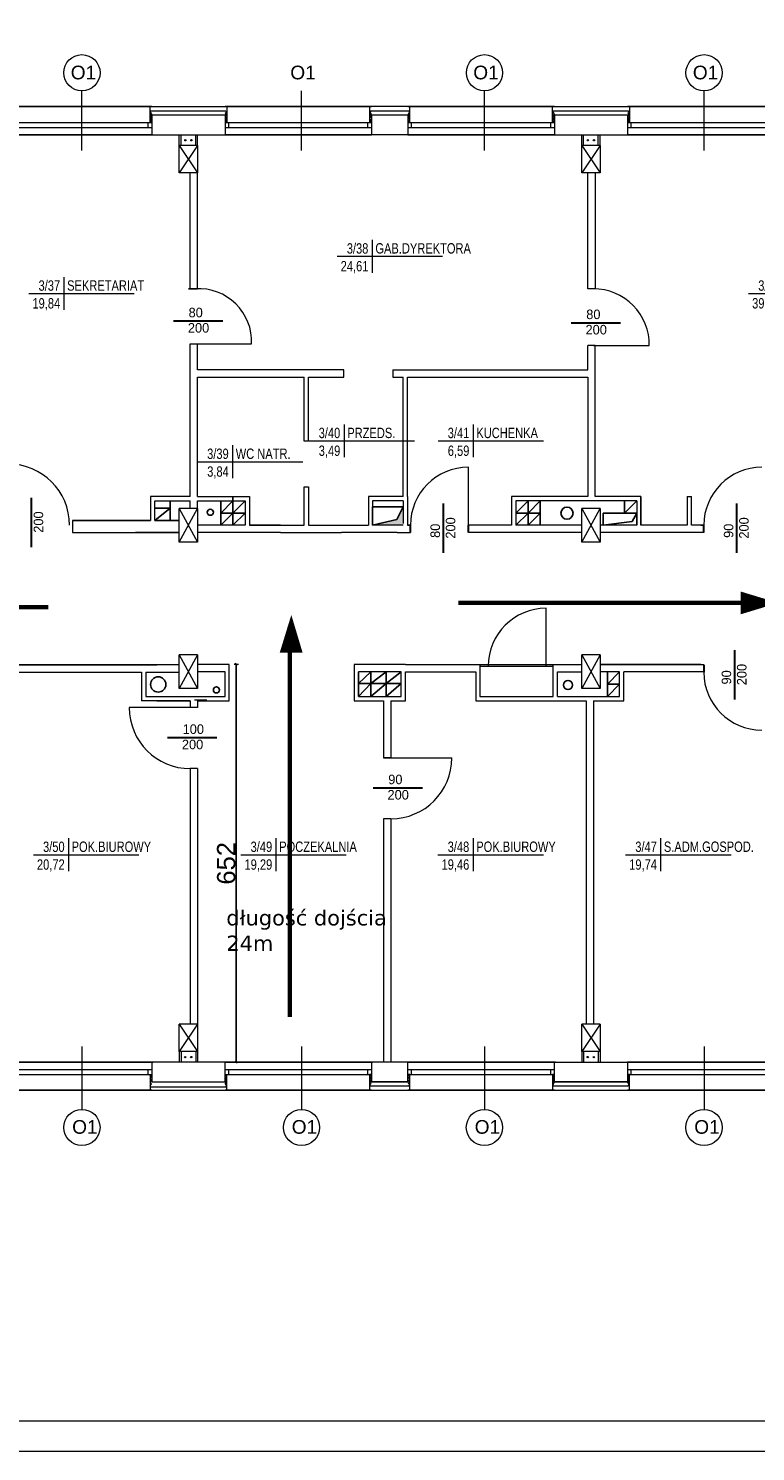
# Model space of a CAD drawing. Header units: millimetres. Extents: x 126553 to 403692, y -95821 to 38049.
# Tile 140 of 256: x 223169 to 224361, y -2359 to -27. Entities that reach past the tile are written whole.
import ezdxf
from ezdxf.enums import TextEntityAlignment as Align

# ---------------------------------------------------------------- set-up
doc = ezdxf.new("R2010")
doc.units = ezdxf.units.MM
for name, color, linetype, lineweight in [('docieplenie', 6, 'Continuous', 18), ('docieplenie zew.', 6, 'Continuous', 18), ('ewakaucja', 3, 'Continuous', 50), ('OKNA', 7, 'Continuous', 13), ('opisy', 7, 'Continuous', 18), ('ramki', 250, 'Continuous', 13), ('TEREN', 1, 'Continuous', 40), ('WYMIAR', 7, 'Continuous', 18), ('ŚCIANY CIENKIE', 7, 'Continuous', 18), ('ŚCIANY GRUBE', 7, 'Continuous', 20)]:
    doc.layers.add(name, color=color, linetype=linetype, lineweight=lineweight)
doc.layers.add('KOMINY', color=94, linetype='Continuous', plot=False)
doc.layers.add('WIDOK', color=7, linetype='Continuous')
doc.styles.add('Arial', font='arial.ttf')
doc.styles.add('STYLE1', font='txt', dxfattribs={"width": 0.8})
doc.linetypes.add('ZIGZAG', pattern='A,0.0001,-0.2,[131,LTYPESHP.SHX,S=0.2,R=0,X=-0.2,Y=0],-0.4,[131,LTYPESHP.SHX,S=0.2,R=180,X=0.2,Y=0],-0.2', length=0.8001)
doc.dimstyles.new('cm_cm 1_100', dxfattribs={"dimtxt": 30, "dimasz": 0.5, "dimexe": 5, "dimexo": 3, "dimgap": 1, "dimtad": 1, "dimdec": 1, "dimrnd": 1, "dimdsep": 46, "dimtxsty": 'Arial', "dimblk": 'B', "dimcen": 0, "dimdle": 5, "dimse1": 1, "dimse2": 1, "dimclrd": 256, "dimclre": 256, "dimclrt": 6, "dimadec": 4, "dimazin": 0, "dimtfac": 1, "dimtdec": 1, "dimtmove": 0, "dimatfit": 3, "dimldrblk": 'NONE', "dimfxl": 1, "dimarcsym": 0})

# ---------------------------------------------------------------- blocks, each defined once
blk = doc.blocks.new('METKA')
for p, q in [((0, 26.9), (0, -26.9)), ((-57.4, 0), (115.4, 0))]:
    blk.add_line(p, q)
at = {"layer": 'opisy', "style": 'STYLE1', "width": 0.8, "flags": 4}
for tag, p in [('NUMER', (-6.1, 4.5)), ('POWIERZCHNIA', (-6, -24.6))]:
    blk.add_attdef(tag, text='', height=17, dxfattribs=at).set_placement(p, align=Align.RIGHT)
for tag, p in [('NAZWA', (5.3, 4.6)), ('POSADZKA', (5.6, -24.7))]:
    blk.add_attdef(tag, p, '', height=17, dxfattribs=at)
blk = doc.blocks.new('stolarka1')
at = {"layer": 'opisy', "color": 8}
blk.add_line((6731.2, -4655), (6731.2, -4757.8), dxfattribs=at)
at = {"layer": 'opisy'}
blk.add_circle((6731.2, -4787.5), 29.7, dxfattribs=at)
at = {"layer": 'opisy', "insert": (6715.2, -4775.4), "char_height": 22.4, "width": 15.9, "attachment_point": 1}
blk.add_mtext('{\\fArial|b0|i0|c238|p34;O1}', dxfattribs=at)
blk = doc.blocks.new('B')
at = {"color": 2}
blk.add_line((-3.5, -3.5), (3.5, 3.5), dxfattribs=at)
at = {"color": 6}
blk.add_line((-2.5, 0), (2.5, 0), dxfattribs=at)
blk.add_line((0, -7), (0, 7))
blk = doc.blocks.new('*D3048')
at = {"layer": 'Defpoints', "color": 0, "lineweight": -3}
for p in [(223498.2, -1068.8), (223498.2, -1720.8), (223509.6, -1720.8)]:
    blk.add_point(p, dxfattribs=at)
at = {"layer": 'WYMIAR', "lineweight": -2}
blk.add_line((223509.6, -1069.3), (223509.6, -1720.3), dxfattribs=at)
at = {"layer": 'WYMIAR', "lineweight": -2, "xscale": 0.5, "yscale": 0.5, "zscale": 0.5}
for p, rotation in [((223509.6, -1068.8), 90), ((223509.6, -1720.8), 270)]:
    blk.add_blockref('B', p, dxfattribs=dict(at, rotation=rotation))
at = {"layer": 'WYMIAR', "color": 6, "lineweight": -3, "insert": (223493.3, -1394.8), "char_height": 30, "attachment_point": 5, "rotation": 90, "style": 'Arial'}
blk.add_mtext('652', dxfattribs=at)
blk = doc.blocks.new('_None')

msp = doc.modelspace()

# ---------------------------------------------------------------- hatches: boundary and pattern name
at = {"layer": 'KOMINY'}
msp.add_hatch(color=0, dxfattribs=at).paths.add_polyline_path([(223783.21265, -810.77675), (223773.09279, -831.54795), (223733.21265, -840.77675), (223783.21265, -840.77675)])

# ---------------------------------------------------------------- linework, layer by layer
at = {"layer": 'docieplenie', "color": 0, "linetype": 'ZIGZAG'}
for p, q in [((223369.65141, -161.8051), (223368.47025, -163.80551)), ((223369.65141, -161.8051), (223492.38375, -161.8051)), ((223492.38375, -161.8051), (223493.73557, -164.10882)), ((223730.23269, -161.82137), (223792.65337, -161.82137)), ((224029.65141, -161.8051), (224028.47025, -163.80551)), ((224029.65141, -161.8051), (224152.38375, -161.8051)), ((224152.38375, -161.8051), (224153.73557, -164.10882)), ((223370.69418, -166.32193), (223368.43753, -169.72086)), ((223368.43753, -169.72086), (223370.8628, -172.37035)), ((223368.47025, -163.80551), (223370.69418, -166.32193)), ((223370.8628, -172.37035), (223368.57341, -175.24624)), ((223368.57341, -175.24624), (223370.9281, -177.79544)), ((223370.9281, -177.79544), (223368.70416, -180.34456)), ((223493.73557, -164.10882), (223491.67555, -166.23166)), ((223491.67555, -166.23166), (223493.79999, -169.06212)), ((223493.79999, -169.06212), (223491.67555, -170.79902)), ((223491.67555, -170.79902), (223493.73557, -173.24346)), ((223493.73557, -173.24346), (223491.67555, -175.75232)), ((224030.69418, -166.32193), (224028.43753, -169.72086)), ((224028.43753, -169.72086), (224030.8628, -172.37035)), ((224028.47025, -163.80551), (224030.69418, -166.32193)), ((224030.8628, -172.37035), (224028.57341, -175.24624)), ((224028.57341, -175.24624), (224030.9281, -177.79544)), ((224030.9281, -177.79544), (224028.70416, -180.34456)), ((224153.73557, -164.10882), (224151.67555, -166.23166)), ((224151.67555, -166.23166), (224153.79999, -169.06212)), ((224153.79999, -169.06212), (224151.67555, -170.79902)), ((224151.67555, -170.79902), (224153.73557, -173.24346)), ((224153.73557, -173.24346), (224151.67555, -175.75232)), ((223368.57341, -1747.63631), (223370.9281, -1745.08711)), ((223370.8628, -1750.51221), (223368.57341, -1747.63631)), ((223370.9281, -1745.08711), (223368.70416, -1742.538)), ((223491.67555, -1747.13023), (223493.92869, -1744.29978)), ((223493.73557, -1749.63909), (223491.67555, -1747.13023)), ((223493.92869, -1744.29978), (223491.73997, -1742.30561)), ((223728.40122, -1749.37186), (223731.00596, -1746.86344)), ((223728.41428, -1744.42841), (223730.986, -1741.93634)), ((223731.00596, -1746.86344), (223728.41428, -1744.42841)), ((223730.986, -1741.93634), (223729.7391, -1740.924)), ((223791.35415, -1750.70359), (223793.96755, -1748.35294)), ((223791.37704, -1741.74992), (223792.24064, -1740.99959)), ((223794.00511, -1743.81335), (223791.37704, -1741.74992)), ((223791.37704, -1745.9143), (223794.00511, -1743.81335)), ((223793.96755, -1748.35294), (223791.37704, -1745.9143)), ((224028.57341, -1746.30726), (224030.9281, -1743.75806)), ((224030.8628, -1749.18316), (224028.57341, -1746.30726)), ((224030.9281, -1743.75806), (224028.70416, -1741.20895)), ((224151.67555, -1745.80119), (224153.92869, -1742.97073)), ((224153.73557, -1748.31004), (224151.67555, -1745.80119)), ((224151.67555, -1750.75448), (224153.73557, -1748.31004)), ((224153.92869, -1742.97073), (224151.73997, -1740.97656)), ((223368.43753, -1753.16169), (223370.8628, -1750.51221)), ((223370.69418, -1756.56063), (223368.43753, -1753.16169)), ((223368.47025, -1759.07704), (223370.69418, -1756.56063)), ((223369.65141, -1761.07745), (223368.47025, -1759.07704)), ((223369.65141, -1761.07745), (223492.38375, -1761.07745)), ((223491.67555, -1752.08353), (223493.73557, -1749.63909)), ((223493.79999, -1753.82044), (223491.67555, -1752.08353)), ((223491.67555, -1756.65089), (223493.79999, -1753.82044)), ((223493.73557, -1758.77373), (223491.67555, -1756.65089)), ((223492.38375, -1761.07745), (223493.73557, -1758.77373)), ((223728.36277, -1753.70236), (223731.00904, -1751.3263)), ((223730.70938, -1755.53076), (223728.36277, -1753.70236)), ((223731.00904, -1751.3263), (223728.40122, -1749.37186)), ((223728.40269, -1758.0579), (223730.70938, -1755.53076)), ((223729.69405, -1759.72599), (223728.40269, -1758.0579)), ((223729.69405, -1759.72599), (223792.53868, -1759.72599)), ((223793.95434, -1752.85658), (223791.35415, -1750.70359)), ((223791.61418, -1755.34364), (223793.95434, -1752.85658)), ((223794.06587, -1757.23682), (223791.61418, -1755.34364)), ((223792.53868, -1759.72599), (223794.06587, -1757.23682)), ((224028.43753, -1751.83264), (224030.8628, -1749.18316)), ((224030.69418, -1755.23158), (224028.43753, -1751.83264)), ((224028.47025, -1757.748), (224030.69418, -1755.23158)), ((224029.65141, -1759.7484), (224028.47025, -1757.748)), ((224029.65141, -1759.7484), (224152.38375, -1759.7484)), ((224153.79999, -1752.49139), (224151.67555, -1750.75448)), ((224151.67555, -1755.32184), (224153.79999, -1752.49139)), ((224153.73557, -1757.44468), (224151.67555, -1755.32184)), ((224152.38375, -1759.7484), (224153.73557, -1757.44468))]:
    msp.add_line(p, q, dxfattribs=at)
at = {"layer": 'docieplenie', "color": 0}
for p, q in [((223494.21265, -154.77675), (223494.21265, -180.77675)), ((223730.23269, -161.82137), (223728.56125, -164.42032)), ((223792.65337, -161.82137), (223793.92507, -164.50417)), ((224154.21265, -154.77675), (224154.21265, -180.77675)), ((223368.21265, -180.77675), (223368.21265, -168.77675)), ((223493.6746, -178.50958), (223491.60211, -180.53837)), ((223491.67555, -175.75232), (223493.6746, -178.50958)), ((223730.74366, -171.24597), (223728.25778, -174.28912)), ((223728.25778, -174.28912), (223730.78416, -176.8094)), ((223730.74366, -166.19555), (223728.47452, -168.46306)), ((223728.47452, -168.46306), (223730.74366, -171.24597)), ((223730.95805, -176.8552), (223728.50886, -179.25173)), ((223728.50886, -179.25173), (223729.52933, -180.52642)), ((223728.56125, -164.42032), (223730.74366, -166.19555)), ((223793.92507, -169.55459), (223791.4392, -172.59774)), ((223791.4392, -172.59774), (223793.96557, -175.11802)), ((223793.96557, -175.11802), (223791.4637, -177.87851)), ((223791.4637, -177.87851), (223793.96557, -179.85774)), ((223793.92507, -164.50417), (223791.65594, -166.77168)), ((223791.65594, -166.77168), (223793.92507, -169.55459)), ((223793.96557, -179.85774), (223793.23581, -180.4307)), ((224028.21265, -180.77675), (224028.21265, -168.77675)), ((224153.6746, -178.50958), (224151.60211, -180.53837)), ((224151.67555, -175.75232), (224153.6746, -178.50958)), ((223368.21265, -1742.1058), (223368.21265, -1754.1058)), ((223494.21265, -1766.77675), (223494.21265, -1742.1058)), ((224028.21265, -1740.77675), (224028.21265, -1752.77675)), ((224154.21265, -1766.77675), (224154.21265, -1740.77675))]:
    msp.add_line(p, q, dxfattribs=at)
at = {"layer": 'docieplenie', "color": 0, "lineweight": 30}
for points in [[(223406.86559, -505.87919), (223487.73354, -505.87919)], [(224058.86559, -508.87919), (224139.73354, -508.87919)], [(223173.87131, -876.4973), (223173.87131, -795.62936)], [(223849.58872, -886.14934), (223849.58872, -805.28139)], [(224330.58872, -886.14934), (224330.58872, -805.28139)], [(223795.21265, -852.77675), (223795.21265, -840.77675)], [(223890.21265, -852.77675), (223890.21265, -840.77675)], [(224276.21265, -852.77675), (224276.21265, -840.77675)], [(224327.02867, -1126.39414), (224327.02867, -1045.5262)], [(224276.21265, -1069.58142), (224276.21265, -1081.58142)], [(223397.07178, -1188.66526), (223477.93972, -1188.66526)], [(223734.20448, -1271.09184), (223815.07243, -1271.09184)]]:
    msp.add_lwpolyline(points, dxfattribs=at)
at = {"layer": 'docieplenie', "color": 0, "lineweight": 0}
for points in [[(223443.21265, -543.27675), (223534.85831, -543.27675)], [(224095.21265, -546.27675), (224186.85831, -546.27675)], [(223890.21265, -840.77675), (223890.21265, -745.77675)], [(224017.89756, -1071.77675), (224017.89756, -976.77675)], [(223434.21265, -1139.62936), (223334.21265, -1139.62936)], [(223763.21265, -1221.83782), (223863.21265, -1221.83782)]]:
    msp.add_lwpolyline(points, dxfattribs=at)
for centre, radius, start, end in [((223448.11663, -539.94381), 86.80569, 357.79956288, 93.23857785), ((224095.28229, -544.86365), 91.58693, 359.11594628, 90.04356294), ((223136.21265, -840.49639), 100, 0, 90), ((223890.21265, -840.77675), 95, 90, 180), ((224371.21265, -840.77675), 95, 90, 180), ((224017.89756, -1071.77675), 95, 90, 180), ((224371.21265, -1081.58142), 95, 180, 270), ((223434.21265, -1139.62936), 100, 180, 270), ((223763.21265, -1221.83782), 100, 270, 0)]:
    msp.add_arc(centre, radius, start, end, dxfattribs=at)
at = {"layer": 'docieplenie zew.', "color": 0}
for p, q in [((223368.21265, -180.77675), (223368.21265, -154.77675)), ((223368.21265, -168.77675), (223368.21265, -154.77675)), ((223368.21265, -154.77675), (223494.21265, -154.77675)), ((223494.21265, -154.77675), (223494.21265, -180.77675)), ((223731.21265, -154.77675), (223728.21265, -154.77675)), ((223728.21265, -154.77675), (223728.21265, -180.77675)), ((223794.21265, -154.77675), (223731.21265, -154.77675)), ((223794.21265, -168.77675), (223794.21265, -154.77675)), ((224028.21265, -180.77675), (224028.21265, -154.77675)), ((224028.21265, -168.77675), (224028.21265, -154.77675)), ((224028.21265, -154.77675), (224154.21265, -154.77675)), ((224154.21265, -154.77675), (224154.21265, -180.77675)), ((223371.21265, -180.77675), (223368.21265, -180.77675)), ((223371.21265, -180.77675), (223368.21265, -180.77675)), ((223494.21265, -180.77675), (223491.21265, -180.77675)), ((223494.21265, -180.77675), (223491.21265, -180.77675)), ((223728.21265, -180.77675), (223731.21265, -180.77675)), ((223791.21265, -180.77675), (223794.21265, -180.77675)), ((223794.21265, -180.77675), (223794.21265, -168.77675)), ((224031.21265, -180.77675), (224028.21265, -180.77675)), ((224031.21265, -180.77675), (224028.21265, -180.77675)), ((224154.21265, -180.77675), (224151.21265, -180.77675)), ((224154.21265, -180.77675), (224151.21265, -180.77675)), ((223371.21265, -1742.1058), (223368.21265, -1742.1058)), ((223368.21265, -1742.1058), (223368.21265, -1766.77675)), ((223371.21265, -1742.1058), (223368.21265, -1742.1058)), ((223494.21265, -1742.1058), (223491.21265, -1742.1058)), ((223494.21265, -1742.1058), (223491.21265, -1742.1058)), ((223494.21265, -1766.77675), (223494.21265, -1742.1058)), ((223731.21265, -1740.77675), (223728.21265, -1740.77675)), ((223728.21265, -1740.77675), (223728.21265, -1766.77675)), ((223794.21265, -1740.77675), (223791.21265, -1740.77675)), ((223794.21265, -1766.77675), (223794.21265, -1740.77675)), ((224031.21265, -1740.77675), (224028.21265, -1740.77675)), ((224028.21265, -1740.77675), (224028.21265, -1766.77675)), ((224031.21265, -1740.77675), (224028.21265, -1740.77675)), ((224154.21265, -1740.77675), (224151.21265, -1740.77675)), ((224154.21265, -1740.77675), (224151.21265, -1740.77675)), ((224154.21265, -1766.77675), (224154.21265, -1740.77675)), ((223368.21265, -1754.1058), (223368.21265, -1766.77675)), ((223368.21265, -1766.77675), (223494.21265, -1766.77675)), ((223728.21265, -1766.77675), (223791.21265, -1766.77675)), ((223791.21265, -1766.77675), (223794.21265, -1766.77675)), ((224028.21265, -1752.77675), (224028.21265, -1766.77675)), ((224028.21265, -1766.77675), (224151.21265, -1766.77675)), ((224028.21265, -1766.77675), (224151.21265, -1766.77675)), ((224151.21265, -1766.77675), (224154.21265, -1766.77675)), ((224151.21265, -1766.77675), (224154.21265, -1766.77675))]:
    msp.add_line(p, q, dxfattribs=at)
at = {"layer": 'ewakaucja', "color": 3, "lineweight": 60}
for points in [[(224398.10949, -968.06413, 0, 37.5, 0), (224336.40624, -968.06413, 37.5, 37.5, 0)], [(223599.93203, -987.80289, 0, 37.5, 0), (223599.67719, -1049.5056, 37.5, 37.5, 0)]]:
    msp.add_lwpolyline(points, format="xyseb", dxfattribs=at)
for points in [[(223201.48517, -974.82111), (222238.92405, -974.82111)], [(223874.14603, -968.06413), (225204.9922, -968.06413)], [(223597.68219, -1646.62898), (223597.68219, -1006.40293)]]:
    msp.add_lwpolyline(points, dxfattribs=at)
at = {"layer": 'KOMINY', "color": 0}
for p, q in [((223376.21265, -812.77675), (223401.21265, -812.77675)), ((223401.21265, -812.77675), (223376.21265, -832.77675)), ((223401.21265, -800.77675), (223401.21265, -832.77675)), ((223484.21265, -800.77675), (223484.21265, -840.77675)), ((223504.21265, -800.77675), (223484.25834, -820.77675)), ((223504.25834, -793.77675), (223504.25834, -840.77675)), ((223504.25834, -820.77675), (223524.21265, -800.77675)), ((223733.21265, -810.77675), (223783.21265, -810.77675)), ((223783.21265, -810.77675), (223773.09279, -831.54795)), ((223987.98998, -800.77675), (223967.98998, -820.77675)), ((223987.98998, -800.77675), (223987.98998, -840.77675)), ((224007.98998, -800.77675), (223987.98998, -820.77675)), ((224007.98998, -800.77675), (224007.98998, -840.77675)), ((224146.21265, -820.77675), (224146.21265, -800.77675)), ((224166.21265, -800.77675), (224146.21265, -820.77675)), ((223504.25834, -820.77675), (223484.25834, -840.77675)), ((223524.25834, -820.77675), (223484.25834, -820.77675)), ((223524.25834, -820.77675), (223504.25834, -840.77675)), ((223773.09279, -831.54795), (223733.21265, -840.77675)), ((223987.98998, -820.77675), (223967.98998, -840.77675)), ((224007.98998, -820.77675), (223967.98998, -820.77675)), ((224007.98998, -820.77675), (223987.98998, -840.77675)), ((224166.21265, -820.77675), (224111.21265, -820.77675)), ((224111.21265, -820.77675), (224111.21265, -840.77675)), ((224158.98607, -834.40316), (224111.21265, -840.77675)), ((224166.21265, -820.77675), (224146.21265, -820.77675)), ((224166.21265, -820.77675), (224158.98607, -834.40316)), ((223710.21265, -1100.37442), (223730.21265, -1080.77675)), ((223730.21265, -1121.58142), (223730.21265, -1080.77675)), ((223730.21265, -1100.37442), (223755.21265, -1080.77675)), ((223755.21265, -1121.58142), (223755.21265, -1080.77675)), ((223755.21265, -1100.37442), (223780.21265, -1080.77675)), ((224138.21265, -1080.77675), (224118.21265, -1101.17909)), ((224118.21265, -1121.58142), (224118.21265, -1080.77675)), ((223734.71265, -1100.37442), (223710.21265, -1100.37442)), ((223710.21265, -1121.58142), (223730.21265, -1100.37442)), ((223730.21265, -1121.58142), (223755.21265, -1100.37442)), ((223780.21265, -1100.37442), (223734.71265, -1100.37442)), ((223755.21265, -1121.58142), (223780.21265, -1100.37442)), ((224138.21265, -1101.17909), (224118.21265, -1121.58142)), ((224138.21265, -1101.17909), (224118.21265, -1101.17909))]:
    msp.add_line(p, q, dxfattribs=at)
for centre, radius in [((223467.1123, -819.52441), 5), ((224051.90344, -820.92291), 10), ((223381.69907, -1101.71099), 12.5), ((224053.67482, -1102.63792), 7.5), ((223477.18661, -1110.5726), 5)]:
    msp.add_circle(centre, radius, dxfattribs=at)
at = {"layer": 'OKNA', "color": 0}
for p, q in [((223131.21265, -180.77675), (223371.21265, -180.77675)), ((223365.21265, -188.77675), (223365.21265, -180.77675)), ((223491.21265, -180.77675), (223731.21265, -180.77675)), ((223497.21265, -188.77675), (223497.21265, -180.77675)), ((223725.21265, -188.77675), (223725.21265, -180.77675)), ((223791.21265, -180.77675), (224031.21265, -180.77675)), ((223797.21265, -188.77675), (223797.21265, -180.77675)), ((224025.21265, -188.77675), (224025.21265, -180.77675)), ((224151.21265, -180.77675), (224391.21265, -180.77675)), ((224157.21265, -188.77675), (224157.21265, -180.77675)), ((223131.21265, -188.77675), (223371.21265, -188.77675)), ((223491.21265, -188.77675), (223731.21265, -188.77675)), ((223791.21265, -188.77675), (224031.21265, -188.77675)), ((224151.21265, -188.77675), (224391.21265, -188.77675)), ((223131.21265, -1732.77675), (223371.21265, -1732.77675)), ((223131.21265, -1740.77675), (223371.21265, -1740.77675)), ((223365.21265, -1740.77675), (223365.21265, -1732.77675)), ((223491.21265, -1732.77675), (223731.21265, -1732.77675)), ((223491.21265, -1740.77675), (223731.21265, -1740.77675)), ((223497.21265, -1740.77675), (223497.21265, -1732.77675)), ((223725.21265, -1740.77675), (223725.21265, -1732.77675)), ((223791.21265, -1732.77675), (224031.21265, -1732.77675)), ((223791.21265, -1740.77675), (224031.21265, -1740.77675)), ((223797.21265, -1740.77675), (223797.21265, -1732.77675)), ((224025.21265, -1740.77675), (224025.21265, -1732.77675)), ((224151.21265, -1732.77675), (224391.21265, -1732.77675)), ((224151.21265, -1740.77675), (224391.21265, -1740.77675)), ((224157.21265, -1740.77675), (224157.21265, -1732.77675))]:
    msp.add_line(p, q, dxfattribs=at)
at = {"layer": 'opisy', "color": 0}
for p, q in [((223256.59719, -226.39625), (223256.59719, -128.96814)), ((223616.59719, -226.39625), (223616.59719, -128.96814)), ((223916.59719, -226.39625), (223916.59719, -128.96814)), ((224276.59719, -226.39625), (224276.59719, -128.96814))]:
    msp.add_line(p, q, dxfattribs=at)
for centre in [(223256.59719, -99.26789), (223916.59719, -99.26789), (224276.59719, -99.26789)]:
    msp.add_circle(centre, 29.70025, dxfattribs=at)
at = {"layer": 'ramki', "color": 0, "ltscale": 0.6}
for points in [[(214441.79757, 1841.19439), (227345.5129, 1841.19439), (227345.5129, -2358.80561), (214441.79757, -2358.80561)], [(214641.79757, 1791.19439), (227295.5129, 1791.19439), (227295.5129, -2308.80561), (214641.79757, -2308.80561)]]:
    msp.add_lwpolyline(points, close=True, dxfattribs=at)
at = {"layer": 'WIDOK', "color": 0}
for p, q in [((223131.21265, -154.77675), (223371.21265, -154.77675)), ((223491.21265, -154.77675), (223731.21265, -154.77675)), ((223791.21265, -154.77675), (224031.21265, -154.77675)), ((224151.21265, -154.77675), (224391.21265, -154.77675)), ((223131.21265, -200.77675), (223371.21265, -200.77675)), ((223491.21265, -200.77675), (223731.21265, -200.77675)), ((223791.21265, -200.77675), (224031.21265, -200.77675)), ((224151.21265, -200.77675), (224391.21265, -200.77675)), ((223131.21265, -1720.77675), (223373.21265, -1720.77675)), ((223491.21265, -1720.77675), (223733.21265, -1720.77675)), ((223791.21265, -1720.77675), (224033.21265, -1720.77675)), ((224151.21265, -1720.77675), (224393.21265, -1720.77675)), ((223131.21265, -1766.77675), (223371.21265, -1766.77675)), ((223491.21265, -1766.77675), (223731.21265, -1766.77675)), ((223791.21265, -1766.77675), (224031.21265, -1766.77675)), ((224151.21265, -1766.77675), (224391.21265, -1766.77675))]:
    msp.add_line(p, q, dxfattribs=at)
at = {"layer": 'ŚCIANY CIENKIE', "color": 0}
for p, q in [((223416.21265, -218.27675), (223446.21265, -263.27675)), ((223446.21265, -218.27675), (223416.21265, -263.27675)), ((224106.21265, -218.27675), (224076.21265, -263.27675)), ((224076.21265, -218.27675), (224106.21265, -263.27675)), ((223416.21265, -813.27675), (223446.21265, -868.27675)), ((223416.21265, -868.27675), (223446.21265, -813.27675)), ((223524.21265, -800.77675), (223524.21265, -840.77675)), ((224076.21265, -868.27675), (224106.21265, -813.27675)), ((224076.21265, -813.27675), (224106.21265, -868.27675)), ((223416.21265, -1053.27675), (223446.21265, -1108.27675)), ((223446.21265, -1053.27675), (223416.21265, -1108.27675)), ((223909.21265, -1068.77675), (224029.21265, -1068.77675)), ((223909.21265, -1071.77675), (224029.21265, -1071.77675)), ((224106.21265, -1053.27675), (224076.21265, -1108.27675)), ((224076.21265, -1053.27675), (224106.21265, -1108.27675)), ((223416.21265, -1658.27675), (223446.21265, -1703.27675)), ((223446.21265, -1658.27675), (223416.21265, -1703.27675)), ((224106.21265, -1658.27675), (224076.21265, -1703.27675)), ((224076.21265, -1658.27675), (224106.21265, -1703.27675))]:
    msp.add_line(p, q, dxfattribs=at)
at = {"layer": 'ŚCIANY GRUBE', "color": 0}
for p, q in [((223371.21265, -168.77675), (223371.21265, -200.77675)), ((223491.21265, -168.77675), (223371.21265, -168.77675)), ((223491.21265, -168.77675), (223491.21265, -200.77675)), ((223731.21265, -168.77675), (223731.21265, -200.77675)), ((223791.21265, -168.77675), (223731.21265, -168.77675)), ((223791.21265, -168.77675), (223731.21265, -168.77675)), ((223791.21265, -168.77675), (223791.21265, -200.77675)), ((224031.21265, -168.77675), (224031.21265, -200.77675)), ((224151.21265, -168.77675), (224031.21265, -168.77675)), ((224151.21265, -168.77675), (224151.21265, -200.77675)), ((223371.21265, -200.77675), (223491.21265, -200.77675)), ((223416.21265, -218.27675), (223416.21265, -200.77675)), ((223419.21265, -218.27675), (223419.21265, -200.77675)), ((223443.21265, -218.27675), (223443.21265, -200.77675)), ((223446.21265, -218.27675), (223446.21265, -200.77675)), ((223791.21265, -200.77675), (223731.21265, -200.77675)), ((224031.21265, -200.77675), (224151.21265, -200.77675)), ((224076.21265, -218.27675), (224076.21265, -200.77675)), ((224079.21265, -218.27675), (224079.21265, -200.77675)), ((224103.21265, -218.27675), (224103.21265, -200.77675)), ((224106.21265, -218.27675), (224106.21265, -200.77675)), ((223446.21265, -218.27675), (223416.21265, -218.27675)), ((223416.21265, -263.27675), (223416.21265, -218.27675)), ((223446.21265, -218.27675), (223446.21265, -263.27675)), ((224106.21265, -218.27675), (224076.21265, -218.27675)), ((224076.21265, -263.27675), (224076.21265, -218.27675)), ((224106.21265, -218.27675), (224106.21265, -263.27675)), ((223446.21265, -263.27675), (223416.21265, -263.27675)), ((223434.21265, -453.27675), (223434.21265, -263.27675)), ((223446.21265, -453.27675), (223446.21265, -263.27675)), ((224106.21265, -263.27675), (224076.21265, -263.27675)), ((224086.21265, -453.27675), (224086.21265, -263.27675)), ((224098.21265, -263.27675), (224098.21265, -453.27675)), ((223431.21265, -453.27675), (223446.21265, -453.27675)), ((223446.21265, -453.27675), (223431.21265, -453.27675)), ((223431.21265, -453.27675), (223443.21265, -453.27675)), ((223431.21265, -453.27675), (223443.21265, -453.27675)), ((223446.21265, -453.27675), (223434.21265, -453.27675)), ((224098.21265, -453.27675), (224086.21265, -453.27675)), ((223434.21265, -543.27675), (223446.21265, -543.27675)), ((223434.21265, -793.77675), (223434.21265, -543.27675)), ((223434.21265, -793.77675), (223434.21265, -543.27675)), ((223446.21265, -586.27675), (223446.21265, -543.27675)), ((224086.21265, -586.27675), (224086.21265, -546.27675)), ((224098.21265, -546.27675), (224086.21265, -546.27675)), ((224098.21265, -793.77675), (224098.21265, -546.27675)), ((223686.21265, -586.27675), (223446.21265, -586.27675)), ((223446.21265, -598.27675), (223621.21265, -598.27675)), ((223446.21265, -793.77675), (223446.21265, -598.27675)), ((223446.21265, -793.77675), (223446.21265, -598.27675)), ((223621.21265, -702.77675), (223621.21265, -598.27675)), ((223628.21265, -702.77675), (223628.21265, -598.27675)), ((223628.21265, -598.27675), (223686.21265, -598.27675)), ((223686.21265, -598.27675), (223686.21265, -586.27675)), ((223766.21265, -586.27675), (223766.21265, -598.27675)), ((223766.21265, -586.27675), (224086.21265, -586.27675)), ((223766.21265, -598.27675), (223783.21265, -598.27675)), ((223783.21265, -793.77675), (223783.21265, -598.27675)), ((223790.21265, -793.77675), (223790.21265, -598.27675)), ((223790.21265, -598.27675), (224086.21265, -598.27675)), ((224086.21265, -598.27675), (224086.21265, -793.77675)), ((223628.21265, -702.77675), (223621.21265, -702.77675)), ((223621.21265, -840.77675), (223621.21265, -777.77675)), ((223621.21265, -777.77675), (223628.21265, -777.77675)), ((223628.21265, -777.77675), (223628.21265, -840.77675)), ((223369.21265, -793.77675), (223369.21265, -832.77675)), ((223434.21265, -793.77675), (223369.21265, -793.77675)), ((223376.21265, -800.77675), (223434.21265, -800.77675)), ((223376.21265, -832.77675), (223376.21265, -800.77675)), ((223376.21265, -832.77675), (223376.21265, -812.77675)), ((223416.21265, -868.27675), (223416.21265, -813.27675)), ((223446.21265, -813.27675), (223416.21265, -813.27675)), ((223434.21265, -813.27675), (223434.21265, -800.77675)), ((223434.21265, -813.27675), (223434.21265, -800.77675)), ((223446.21265, -793.77675), (223531.21265, -793.77675)), ((223446.21265, -813.27675), (223446.21265, -800.77675)), ((223446.21265, -800.77675), (223524.21265, -800.77675)), ((223446.21265, -813.27675), (223446.21265, -800.77675)), ((223446.21265, -813.27675), (223446.21265, -868.27675)), ((223524.21265, -800.77675), (223524.21265, -840.77675)), ((223531.21265, -793.77675), (223531.21265, -840.77675)), ((223726.21265, -793.77675), (223726.21265, -840.77675)), ((223783.21265, -793.77675), (223726.21265, -793.77675)), ((223783.21265, -800.77675), (223733.21265, -800.77675)), ((223733.21265, -800.77675), (223733.21265, -840.77675)), ((223733.21265, -840.77675), (223733.21265, -810.77675)), ((223783.21265, -800.77675), (223783.21265, -837.77675)), ((223790.21265, -793.77675), (223790.21265, -840.77675)), ((223960.98998, -793.77675), (223960.98998, -840.77675)), ((224086.21265, -793.77675), (223960.98998, -793.77675)), ((223967.98998, -800.77675), (223967.98998, -840.77675)), ((224166.21265, -800.77675), (223967.98998, -800.77675)), ((223987.98998, -800.77675), (223967.98998, -800.77675)), ((224076.21265, -868.27675), (224076.21265, -813.27675)), ((224106.21265, -813.27675), (224076.21265, -813.27675)), ((224173.21265, -793.77675), (224098.21265, -793.77675)), ((224106.21265, -813.27675), (224106.21265, -868.27675)), ((224166.21265, -800.77675), (224166.21265, -840.77675)), ((224173.21265, -793.77675), (224173.21265, -840.77675)), ((224173.21265, -840.77675), (224173.21265, -793.77675)), ((224249.21265, -793.77675), (224249.21265, -840.77675)), ((224249.21265, -793.77675), (224256.21265, -793.77675)), ((224256.21265, -840.77675), (224256.21265, -793.77675)), ((223241.21265, -832.77675), (223369.21265, -832.77675)), ((223241.21265, -832.77675), (223241.21265, -852.77675)), ((223369.21265, -832.77675), (223241.21265, -832.77675)), ((223416.21265, -832.77675), (223376.21265, -832.77675)), ((223416.21265, -832.77675), (223376.21265, -832.77675)), ((223376.21265, -832.77675), (223416.21265, -832.77675)), ((224166.21265, -840.77675), (224166.21265, -820.77675)), ((223241.21265, -852.77675), (223416.21265, -852.77675)), ((223416.21265, -852.77675), (223344.21265, -852.77675)), ((223524.21265, -840.77675), (223446.25834, -840.77675)), ((223582.25834, -852.77675), (223446.25834, -852.77675)), ((223582.25834, -840.77675), (223531.21265, -840.77675)), ((223531.21265, -840.77675), (223621.21265, -840.77675)), ((223582.25834, -852.77675), (223682.21265, -852.77675)), ((223628.21265, -840.77675), (223726.21265, -840.77675)), ((223773.21265, -852.77675), (223682.21265, -852.77675)), ((223783.21265, -840.77675), (223733.21265, -840.77675)), ((223773.21265, -852.77675), (223795.21265, -852.77675)), ((223790.21265, -840.77675), (223795.21265, -840.77675)), ((223795.21265, -840.77675), (223790.21265, -840.77675)), ((223790.3286, -840.77675), (223795.21265, -840.77675)), ((223795.21265, -840.77675), (223795.21265, -852.77675)), ((223960.98998, -840.77675), (223890.21265, -840.77675)), ((223960.98998, -840.77675), (223890.21265, -840.77675)), ((223890.21265, -840.77675), (223890.21265, -852.77675)), ((224076.21265, -852.77675), (223890.21265, -852.77675)), ((223984.21265, -840.77675), (223967.98998, -840.77675)), ((224076.21265, -840.77675), (223967.98998, -840.77675)), ((224076.21265, -840.77675), (223991.21265, -840.77675)), ((224166.21265, -840.77675), (224106.21265, -840.77675)), ((224276.21265, -852.77675), (224106.21265, -852.77675)), ((224249.21265, -840.77675), (224173.21265, -840.77675)), ((224276.21265, -840.77675), (224256.21265, -840.77675)), ((224271.3286, -840.77675), (224276.21265, -840.77675)), ((224276.21265, -840.77675), (224276.21265, -852.77675)), ((223446.21265, -868.27675), (223416.21265, -868.27675)), ((224106.21265, -868.27675), (224076.21265, -868.27675)), ((223416.21265, -1069.58142), (223064.21265, -1069.58142)), ((223138.21265, -1069.58142), (223379.21265, -1069.58142)), ((223416.21265, -1108.27675), (223416.21265, -1053.27675)), ((223446.21265, -1053.27675), (223416.21265, -1053.27675)), ((223446.21265, -1053.27675), (223446.21265, -1108.27675)), ((223498.21265, -1068.77675), (223446.21265, -1068.77675)), ((223498.21265, -1128.58142), (223498.21265, -1068.77675)), ((223787.21265, -1068.77675), (223703.21265, -1068.77675)), ((223703.21265, -1068.77675), (223703.21265, -1128.58142)), ((223787.21265, -1068.77675), (223909.21265, -1068.77675)), ((223909.21265, -1068.77675), (223909.21265, -1121.58142)), ((224029.21265, -1068.77675), (224076.21265, -1068.77675)), ((224029.21265, -1121.58142), (224029.21265, -1068.77675)), ((224076.21265, -1108.27675), (224076.21265, -1053.27675)), ((224106.21265, -1053.27675), (224076.21265, -1053.27675)), ((224106.21265, -1053.27675), (224106.21265, -1108.27675)), ((224271.21265, -1068.77675), (224106.21265, -1068.77675)), ((224106.21265, -1068.77675), (224276.21265, -1068.77675)), ((224276.21265, -1069.58142), (224276.21265, -1081.58142)), ((223118.21265, -1081.58142), (223354.21265, -1081.58142)), ((223354.21265, -1081.58142), (223354.21265, -1128.58142)), ((223361.21265, -1081.58142), (223361.21265, -1121.58142)), ((223361.21265, -1081.58142), (223416.21265, -1081.58142)), ((223491.21265, -1080.77675), (223446.21265, -1080.77675)), ((223491.21265, -1121.58142), (223491.21265, -1080.77675)), ((223734.71265, -1080.77675), (223710.21265, -1080.77675)), ((223710.21265, -1121.58142), (223710.21265, -1080.77675)), ((223710.21265, -1080.77675), (223710.21265, -1121.58142)), ((223780.21265, -1080.77675), (223734.71265, -1080.77675)), ((223780.21265, -1121.58142), (223780.21265, -1080.77675)), ((223787.21265, -1128.58142), (223787.21265, -1080.77675)), ((223787.21265, -1080.77675), (223902.21265, -1080.77675)), ((223902.21265, -1080.77675), (223902.21265, -1128.58142)), ((224036.21265, -1080.77675), (224076.21265, -1080.77675)), ((224036.21265, -1121.58142), (224036.21265, -1080.77675)), ((224138.21265, -1080.77675), (224106.21265, -1080.77675)), ((224138.21265, -1121.58142), (224138.21265, -1080.77675)), ((224145.21265, -1128.58142), (224145.21265, -1080.77675)), ((224276.21265, -1080.77675), (224145.21265, -1080.77675)), ((223446.21265, -1108.27675), (223416.21265, -1108.27675)), ((224106.21265, -1108.27675), (224076.21265, -1108.27675)), ((223434.21265, -1128.58142), (223354.21265, -1128.58142)), ((223361.21265, -1121.58142), (223491.21265, -1121.58142)), ((223379.21265, -1128.58142), (223434.21265, -1128.58142)), ((223434.21265, -1128.58142), (223434.21265, -1139.62936)), ((223446.21265, -1139.62936), (223434.21265, -1139.62936)), ((223441.21265, -1126.7768), (223461.21265, -1126.7768)), ((223446.21265, -1128.58142), (223446.21265, -1139.62936)), ((223446.21265, -1128.58142), (223498.21265, -1128.58142)), ((223446.21265, -1133.7768), (223446.21265, -1139.62936)), ((223703.21265, -1128.58142), (223751.21265, -1128.58142)), ((223710.21265, -1121.58142), (223780.21265, -1121.58142)), ((223746.21265, -1121.58142), (223780.21265, -1121.58142)), ((223746.21265, -1128.58142), (223751.21265, -1128.58142)), ((223751.21265, -1128.58142), (223751.21265, -1221.83782)), ((223763.21265, -1128.58142), (223763.21265, -1221.83782)), ((223763.21265, -1128.58142), (223787.21265, -1128.58142)), ((223902.21265, -1128.58142), (224034.21265, -1128.58142)), ((223909.21265, -1121.58142), (224029.13069, -1121.58142)), ((223923.21265, -1121.58142), (224029.21265, -1121.58142)), ((224034.21265, -1128.58142), (224041.21265, -1128.58142)), ((224036.21265, -1121.58142), (224138.21265, -1121.58142)), ((224041.21265, -1128.58142), (224083.21265, -1128.58142)), ((224083.21265, -1128.58142), (224083.21265, -1240.77675)), ((224095.21265, -1128.58142), (224095.21265, -1658.27675)), ((224095.21265, -1128.58142), (224145.21265, -1128.58142)), ((224095.21265, -1128.58142), (224145.21265, -1128.58142)), ((223751.21265, -1221.83782), (223763.21265, -1221.83782)), ((223763.21265, -1221.83782), (223751.21265, -1221.83782)), ((223434.21265, -1239.62936), (223434.21265, -1658.27675)), ((223446.21265, -1239.62936), (223434.21265, -1239.62936)), ((223446.21265, -1239.62936), (223434.21265, -1239.62936)), ((223446.21265, -1239.62936), (223446.21265, -1658.27675)), ((224083.21265, -1240.77675), (224083.21265, -1658.27675)), ((223751.21265, -1321.83782), (223751.21265, -1720.77675)), ((223763.21265, -1321.83782), (223751.21265, -1321.83782)), ((223763.21265, -1321.83782), (223763.21265, -1720.77675)), ((223416.21265, -1703.27675), (223416.21265, -1658.27675)), ((223446.21265, -1658.27675), (223416.21265, -1658.27675)), ((223446.21265, -1658.27675), (223446.21265, -1703.27675)), ((224076.21265, -1703.27675), (224076.21265, -1658.27675)), ((224106.21265, -1658.27675), (224076.21265, -1658.27675)), ((224106.21265, -1658.27675), (224106.21265, -1703.27675)), ((223491.21265, -1720.77675), (223371.21265, -1720.77675)), ((223371.21265, -1720.77675), (223371.21265, -1752.77675)), ((223446.21265, -1703.27675), (223416.21265, -1703.27675)), ((223416.21274, -1703.2768), (223416.21274, -1720.7768)), ((223419.21274, -1703.2768), (223419.21274, -1720.7768)), ((223443.21274, -1703.2768), (223443.21274, -1720.7768)), ((223446.21265, -1703.27675), (223446.21265, -1720.77675)), ((223446.21274, -1703.2768), (223446.21274, -1720.7768)), ((223491.21265, -1752.77675), (223491.21265, -1720.77675)), ((223791.21265, -1720.77675), (223731.21265, -1720.77675)), ((223731.21265, -1720.77675), (223731.21265, -1752.77675)), ((223791.21265, -1752.77675), (223791.21265, -1720.77675)), ((224031.21265, -1720.77675), (224151.21265, -1720.77675)), ((224031.21265, -1752.77675), (224031.21265, -1720.77675)), ((224106.21265, -1703.27675), (224076.21265, -1703.27675)), ((224076.21265, -1703.27675), (224076.21265, -1720.77675)), ((224079.21265, -1703.27675), (224079.21265, -1720.77675)), ((224103.21265, -1703.27675), (224103.21265, -1720.77675)), ((224106.21265, -1703.27675), (224106.21265, -1720.77675)), ((224151.21265, -1720.77675), (224151.21265, -1752.77675)), ((223371.21265, -1752.77675), (223491.21265, -1752.77675)), ((223731.21265, -1752.77675), (223791.21265, -1752.77675)), ((223791.21265, -1752.77675), (223731.21265, -1752.77675)), ((224151.21265, -1752.77675), (224031.21265, -1752.77675)), ((224031.21265, -1752.77675), (224151.21265, -1752.77675)), ((224031.21265, -1752.77675), (224151.21265, -1752.77675)), ((224151.21265, -1752.77675), (224031.21265, -1752.77675))]:
    msp.add_line(p, q, dxfattribs=at)
for centre in [(223426.12698, -209.8308), (223436.12698, -209.8308), (224086.12698, -209.8308), (224096.12698, -209.8308), (223425.8818, -1712.33085), (223435.8818, -1712.33085), (224085.8817, -1712.3308), (224095.8817, -1712.3308)]:
    msp.add_circle(centre, 1.06853, dxfattribs=at)

# ---------------------------------------------------------------- block references
at = {"layer": 'opisy', "color": 0}
ref = msp.add_blockref('METKA', (223732.39272, -400.07292), dxfattribs=at)
ref.add_attrib('NAZWA', 'GAB.DYREKTORA', (223737.73397, -395.51393), dxfattribs={"height": 17, "style": 'STYLE1', "width": 0.8, "flags": 4})
ref.add_attrib('NUMER', '3/38', dxfattribs={"height": 17, "style": 'STYLE1', "width": 0.8, "flags": 4}).set_placement((223726.25027, -395.60549), align=Align.RIGHT)
ref.add_attrib('POWIERZCHNIA', '24,61', dxfattribs={"height": 17, "style": 'STYLE1', "width": 0.8, "flags": 4}).set_placement((223726.35171, -424.71069), align=Align.RIGHT)
ref = msp.add_blockref('METKA', (223226.98436, -460.93717), dxfattribs=at)
ref.add_attrib('NAZWA', 'SEKRETARIAT', (223232.32561, -456.37818), dxfattribs={"height": 17, "style": 'STYLE1', "width": 0.8, "flags": 4})
ref.add_attrib('NUMER', '3/37', dxfattribs={"height": 17, "style": 'STYLE1', "width": 0.8, "flags": 4}).set_placement((223220.8419, -456.46974), align=Align.RIGHT)
ref.add_attrib('POWIERZCHNIA', '19,84', dxfattribs={"height": 17, "style": 'STYLE1', "width": 0.8, "flags": 4}).set_placement((223220.94335, -485.57494), align=Align.RIGHT)
msp.add_blockref('METKA', (224406.95765, -460.93717), dxfattribs=at).add_auto_attribs({'NAZWA': 'SALA ', 'POSADZKA': 'KONFERENCYJNA', 'NUMER': '3/42', 'POWIERZCHNIA': '39,85'})
ref = msp.add_blockref('METKA', (223686.30721, -702.51579), dxfattribs=at)
ref.add_attrib('NAZWA', 'PRZEDS.', (223691.64846, -697.95679), dxfattribs={"height": 17, "style": 'STYLE1', "width": 0.8, "flags": 4})
ref.add_attrib('NUMER', '3/40', dxfattribs={"height": 17, "style": 'STYLE1', "width": 0.8, "flags": 4}).set_placement((223680.16475, -698.04835), align=Align.RIGHT)
ref.add_attrib('POWIERZCHNIA', '3,49', dxfattribs={"height": 17, "style": 'STYLE1', "width": 0.8, "flags": 4}).set_placement((223680.2662, -727.15355), align=Align.RIGHT)
ref = msp.add_blockref('METKA', (223897.91032, -702.51579), dxfattribs=at)
ref.add_attrib('NAZWA', 'KUCHENKA', (223903.25156, -697.95679), dxfattribs={"height": 17, "style": 'STYLE1', "width": 0.8, "flags": 4})
ref.add_attrib('NUMER', '3/41', dxfattribs={"height": 17, "style": 'STYLE1', "width": 0.8, "flags": 4}).set_placement((223891.76786, -698.04835), align=Align.RIGHT)
ref.add_attrib('POWIERZCHNIA', '6,59', dxfattribs={"height": 17, "style": 'STYLE1', "width": 0.8, "flags": 4}).set_placement((223891.86931, -727.15355), align=Align.RIGHT)
ref = msp.add_blockref('METKA', (223503.42437, -736.61529), dxfattribs=at)
ref.add_attrib('NAZWA', 'WC NATR.', (223508.76562, -732.0563), dxfattribs={"height": 17, "style": 'STYLE1', "width": 0.8, "flags": 4})
ref.add_attrib('NUMER', '3/39', dxfattribs={"height": 17, "style": 'STYLE1', "width": 0.8, "flags": 4}).set_placement((223497.28191, -732.14786), align=Align.RIGHT)
ref.add_attrib('POWIERZCHNIA', '3,84', dxfattribs={"height": 17, "style": 'STYLE1', "width": 0.8, "flags": 4}).set_placement((223497.38336, -761.25306), align=Align.RIGHT)
ref = msp.add_blockref('METKA', (223234.36165, -1380.66715), dxfattribs=at)
ref.add_attrib('NAZWA', 'POK.BIUROWY', (223239.7029, -1376.10816), dxfattribs={"height": 17, "style": 'STYLE1', "width": 0.8, "flags": 4})
ref.add_attrib('NUMER', '3/50', dxfattribs={"height": 17, "style": 'STYLE1', "width": 0.8, "flags": 4}).set_placement((223228.21919, -1376.19972), align=Align.RIGHT)
ref.add_attrib('POWIERZCHNIA', '20,72', dxfattribs={"height": 17, "style": 'STYLE1', "width": 0.8, "flags": 4}).set_placement((223228.32064, -1405.30492), align=Align.RIGHT)
ref = msp.add_blockref('METKA', (223574.68348, -1380.66715), dxfattribs=at)
ref.add_attrib('NAZWA', 'POCZEKALNIA', (223580.02473, -1376.10816), dxfattribs={"height": 17, "style": 'STYLE1', "width": 0.8, "flags": 4})
ref.add_attrib('NUMER', '3/49', dxfattribs={"height": 17, "style": 'STYLE1', "width": 0.8, "flags": 4}).set_placement((223568.54102, -1376.19972), align=Align.RIGHT)
ref.add_attrib('POWIERZCHNIA', '19,29', dxfattribs={"height": 17, "style": 'STYLE1', "width": 0.8, "flags": 4}).set_placement((223568.64247, -1405.30492), align=Align.RIGHT)
ref = msp.add_blockref('METKA', (223897.80773, -1380.66715), dxfattribs=at)
ref.add_attrib('NAZWA', 'POK.BIUROWY', (223903.14898, -1376.10816), dxfattribs={"height": 17, "style": 'STYLE1', "width": 0.8, "flags": 4})
ref.add_attrib('NUMER', '3/48', dxfattribs={"height": 17, "style": 'STYLE1', "width": 0.8, "flags": 4}).set_placement((223891.66527, -1376.19972), align=Align.RIGHT)
ref.add_attrib('POWIERZCHNIA', '19,46', dxfattribs={"height": 17, "style": 'STYLE1', "width": 0.8, "flags": 4}).set_placement((223891.76672, -1405.30492), align=Align.RIGHT)
ref = msp.add_blockref('METKA', (224205.43814, -1380.66715), dxfattribs=at)
ref.add_attrib('NAZWA', 'S.ADM.GOSPOD.', (224210.77938, -1376.10816), dxfattribs={"height": 17, "style": 'STYLE1', "width": 0.8, "flags": 4})
ref.add_attrib('NUMER', '3/47', dxfattribs={"height": 17, "style": 'STYLE1', "width": 0.8, "flags": 4}).set_placement((224199.29568, -1376.19972), align=Align.RIGHT)
ref.add_attrib('POWIERZCHNIA', '19,74', dxfattribs={"height": 17, "style": 'STYLE1', "width": 0.8, "flags": 4}).set_placement((224199.39713, -1405.30492), align=Align.RIGHT)
at = {"layer": 'TEREN', "color": 0}
for p in [(216525.37248, 2959.79229), (216885.37248, 2959.79229), (217185.37248, 2959.79229), (217545.37248, 2959.79229)]:
    msp.add_blockref('stolarka1', p, dxfattribs=at)

# ---------------------------------------------------------------- texts
at = {"layer": 'opisy', "color": 0, "attachment_point": 1}
for s, insert, char_height, width in [('{\\fArial|b0|i0|c238|p34;O1}', (223238.2345, -87.61941), 22.4, 15.9), ('{\\fArial|b0|i0|c238|p34;O1}', (223598.2345, -87.61941), 22.4, 15.9), ('{\\fArial|b0|i0|c238|p34;O1}', (223898.2345, -87.61941), 22.4, 15.9), ('{\\fArial|b0|i0|c238|p34;O1}', (224258.2345, -87.61941), 22.4, 15.9), ('80', (223431.49361, -484.29626), 15.68, 11.13), ('80', (224083.49361, -487.29626), 15.68, 11.13), ('200', (223430.30573, -509.43925), 15.68, 11.13), ('200', (224082.30573, -512.43925), 15.68, 11.13), ('100', (223421.69979, -1167.08233), 15.68, 11.13), ('200', (223420.51191, -1192.22532), 15.68, 11.13), ('90', (223758.8325, -1249.50891), 15.68, 11.13), ('200', (223757.64462, -1274.6519), 15.68, 11.13)]:
    msp.add_mtext(s, dxfattribs=dict(at, insert=insert, char_height=char_height, width=width))
at = {"layer": 'opisy', "color": 0, "char_height": 15.68, "width": 11.13, "attachment_point": 1, "rotation": 90}
for s, insert in [('200', (223177.43137, -853.05716)), ('80', (223828.00579, -861.52132)), ('200', (223853.14878, -862.7092)), ('90', (224309.00579, -861.52132)), ('200', (224334.14878, -862.7092)), ('200', (224330.58872, -1102.95401)), ('90', (224305.44574, -1101.76612))]:
    msp.add_mtext(s, dxfattribs=dict(at, insert=insert))
at = {"layer": 'opisy', "color": 1, "true_color": 0xff0000, "insert": (223493.34337, -1471.61069), "char_height": 25, "width": 670.8506442, "attachment_point": 1}
msp.add_mtext('{\\fVerdana|b0|i0|c238|p34;długość dojścia \\P24m}', dxfattribs=at)

# ---------------------------------------------------------------- dimensions: what is measured, and where the dimension line sits
at = {"layer": 'WYMIAR', "color": 6, "lineweight": -3}
dim = msp.add_linear_dim(base=(223509.60072, -1720.77675), p1=(223498.21265, -1068.77675), p2=(223498.21265, -1720.77675), angle=90, dimstyle='cm_cm 1_100', dxfattribs=at)
dim.commit()
dim.dimension.update_dxf_attribs({"geometry": '*D3048', "text_midpoint": (223493.28353, -1394.77675)})

doc.saveas('drawing.dxf')
